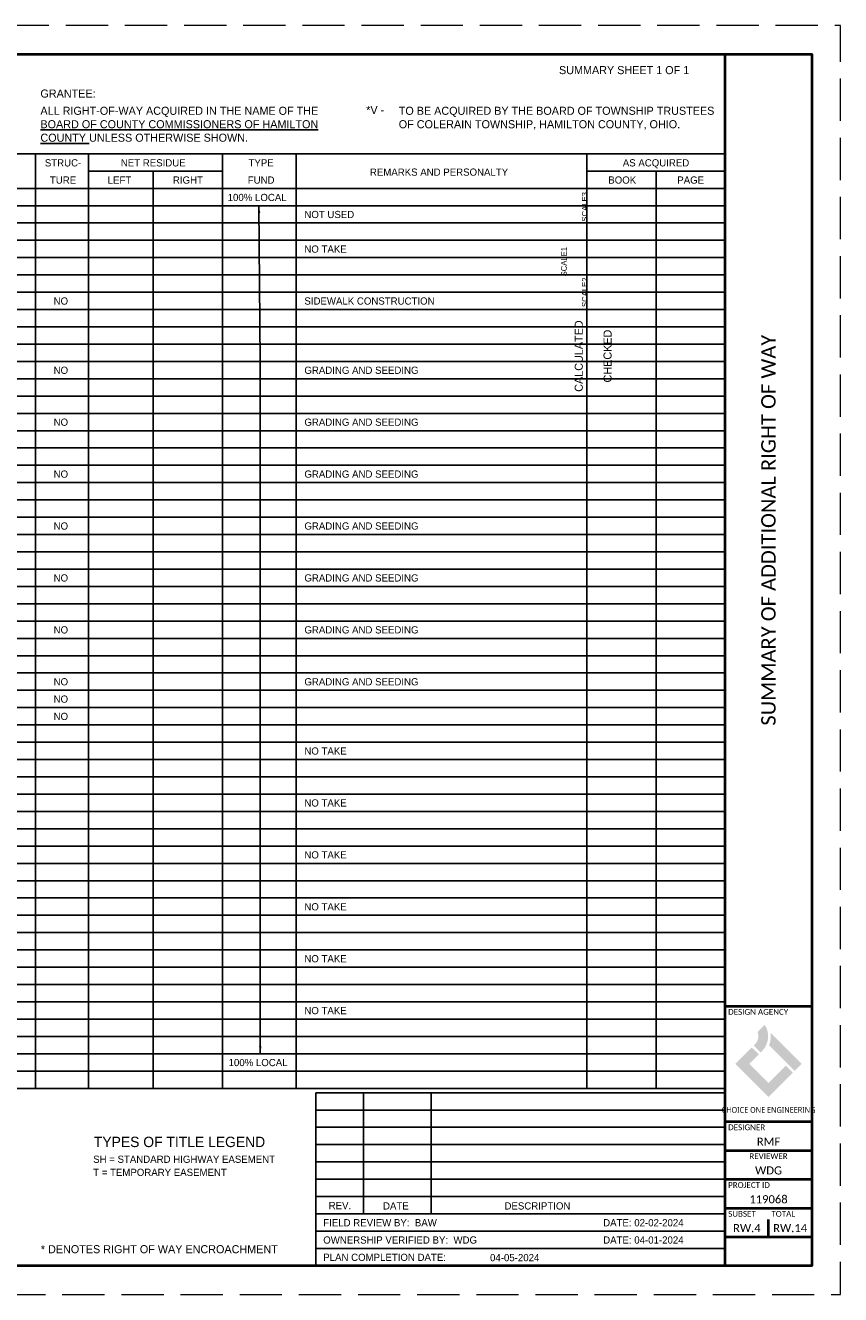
# Paper-space layout 'Layout1' of a CAD drawing. Header units: feet. Extents: x -1.5 to 49.6, y -1.1 to 21.4.
# Tile 2 of 3: x 18.4 to 32.5, y -0.6 to 21.4. Entities that reach past the tile are written whole.
import ezdxf
from ezdxf.enums import TextEntityAlignment as Align

# ---------------------------------------------------------------- set-up
doc = ezdxf.new("R2010")
doc.units = ezdxf.units.FT
doc.header["$MEASUREMENT"] = 0
doc.linetypes.add('DGN Style 3', pattern=[1.025364, 0.732403, -0.292961])
doc.linetypes.add('OhDOT_USTN3', pattern=[0.22, 0.165, -0.055])
for name, color, linetype in [('SH_Border', 7, 'Continuous'), ('SH_Data', 1, 'Continuous'), ('SHEET', 7, 'Continuous')]:
    doc.layers.add(name, color=color, linetype=linetype)
doc.layers.add('SH_Cut_Line', color=7, linetype='OhDOT_USTN3', lineweight=0, plot=False)
doc.layers.add('ST_Text', color=7, linetype='Continuous', lineweight=13)
doc.styles.add('ONE1', font='trebuc.ttf')
doc.styles.add('Slanted-Normal', font='font31.shx', dxfattribs={"height": 0.14})
doc.styles.get("Standard").update_dxf_attribs({"font": 'arial.ttf'})
doc.styles.add('Straight-Normal', font='font30.shx', dxfattribs={"height": 0.14})
doc.styles.add('Style-Calibri', font='calibri.ttf')
doc.styles.add('Text - LeftTop 0.1', font='arial.ttf', dxfattribs={"height": 0.1})
doc.dimstyles.get("Standard").update_dxf_attribs({"dimtxt": 0.18, "dimasz": 0.18, "dimexe": 0.18, "dimexo": 0.0625, "dimgap": 0.09, "dimtad": 0, "dimtih": 1, "dimtoh": 1, "dimdec": 4, "dimzin": 0, "dimdsep": 46, "dimtxsty": 'Standard', "dimcen": 0.09, "dimadec": 0, "dimazin": 0, "dimtfac": 1, "dimtdec": 4, "dimtofl": 0, "dimtmove": 0, "dimatfit": 3, "dimfxl": 1, "dimtolj": 1, "dimtzin": 0, "dimarcsym": 0})

psp = doc.layouts.get("Layout1")

# ---------------------------------------------------------------- hatches: boundary and pattern name
at = {"layer": 'SH_Data', "true_color": 0x82bc00}
h = psp.add_hatch(color=62, dxfattribs=at)
h.dxf.hatch_style = 1
h.set_gradient(color1=(124, 43, 133), color2=(85, 50, 120), rotation=315, tint=1)
h.paths.add_polyline_path([(31.06, 3.925), (31.185, 4.051, -0.353311), (31.137, 3.595), (31.113, 3.571), (30.992, 3.691), (31.017, 3.716, 0.299693)])
h.paths.add_polyline_path([(31.285, 3.914, -0.134467), (31.259, 3.699), (31.583, 3.375), (31.703, 3.255), (31.824, 3.375)])
at = {"layer": 'SH_Data', "true_color": 0x94d500}
h = psp.add_hatch(color=62, dxfattribs=at)
h.dxf.hatch_style = 1
h.paths.add_polyline_path([(31.081, 3.539), (30.96, 3.659), (30.676, 3.375), (30.917, 3.375)])
h.paths.add_polyline_path([(31.671, 3.223), (31.551, 3.343), (31.25, 3.042), (31.25, 2.801)])
at = {"layer": 'SH_Data', "true_color": 0x82bc00}
h = psp.add_hatch(color=62, dxfattribs=at)
h.dxf.hatch_style = 1
h.paths.add_polyline_path([(30.917, 3.375), (30.676, 3.375), (31.25, 2.801), (31.25, 3.042)])

# ---------------------------------------------------------------- linework, layer by layer
at = {"layer": 'SH_Border', "color": 7, "linetype": 'Continuous', "lineweight": 40}
for p, q in [((30.5, -0.125), (30.5, 20.875)), ((30.5, 4.375), (32, 4.375)), ((30.5, 2.375), (32, 2.375)), ((30.5, 1.875), (32, 1.875)), ((30.5, 1.375), (32, 1.375)), ((30.5, 0.875), (32, 0.875)), ((30.5, 0.375), (32, 0.375))]:
    psp.add_line(p, q, dxfattribs=at)
at = {"layer": 'SH_Border', "color": 7, "linetype": 'Continuous'}
for p, q in [((0, 19.15), (30.5, 19.15)), ((18.543, 2.95), (18.543, 19.15)), ((19.463, 2.95), (19.463, 19.15)), ((21.784, 2.95), (21.784, 19.15)), ((23.063, 2.95), (23.063, 19.15)), ((28.1, 2.95), (28.1, 19.15)), ((19.463, 18.85), (21.784, 18.85)), ((20.584, 2.95), (20.584, 18.85)), ((28.1, 18.85), (30.5, 18.85)), ((29.3, 2.95), (29.3, 18.85)), ((0, 18.55), (30.5, 18.55)), ((30.5, 2.95), (0, 2.95)), ((23.401, 2.875), (30.5, 2.875)), ((24.226, 0.775), (24.226, 2.875)), ((25.401, 0.775), (25.401, 2.875)), ((23.401, 1.975), (30.5, 1.975)), ((23.401, 0.475), (30.5, 0.475)), ((23.401, 0.175), (30.5, 0.175))]:
    psp.add_line(p, q, dxfattribs=at)
at = {"layer": 'SH_Border'}
for p, q in [((23.401, 2.575), (30.5, 2.575)), ((23.401, 2.275), (30.5, 2.275)), ((23.401, 1.675), (30.5, 1.675)), ((23.401, 1.375), (30.5, 1.375)), ((23.401, 1.075), (30.5, 1.075)), ((23.401, 0.775), (30.5, 0.775))]:
    psp.add_line(p, q, dxfattribs=at)
at = {"layer": 'SH_Border', "color": 7, "linetype": 'Continuous', "lineweight": 40, "flags": 128}
psp.add_lwpolyline([(0, 20.875), (32, 20.875), (32, -0.125), (0, -0.125), (0, 20.875)], close=True, dxfattribs=at)
at = {"layer": 'SH_Cut_Line', "color": 7, "linetype": 'DGN Style 3', "lineweight": 0, "flags": 128}
psp.add_lwpolyline([(-1.5, -0.625), (32.5, -0.625), (32.5, 21.375), (-1.5, 21.375), (-1.5, -0.625)], close=True, dxfattribs=at)
at = {"layer": 'SH_Data', "color": 1}
for p, q in [((0, 18.25), (30.5, 18.25)), ((0, 17.95), (30.5, 17.95)), ((0, 17.65), (30.5, 17.65)), ((0, 17.35), (30.5, 17.35)), ((0, 17.05), (30.5, 17.05)), ((0, 16.75), (30.5, 16.75)), ((0, 16.45), (30.5, 16.45)), ((0, 16.15), (30.5, 16.15)), ((0, 15.85), (30.5, 15.85)), ((0, 15.55), (30.5, 15.55)), ((0, 15.25), (30.5, 15.25)), ((0, 14.95), (30.5, 14.95)), ((0, 14.65), (30.5, 14.65)), ((0, 14.35), (30.5, 14.35)), ((0, 14.05), (30.5, 14.05)), ((0, 13.75), (30.5, 13.75)), ((0, 13.45), (30.5, 13.45)), ((0, 13.15), (30.5, 13.15)), ((0, 12.85), (30.5, 12.85)), ((0, 12.55), (30.5, 12.55)), ((0, 12.25), (30.5, 12.25)), ((0, 11.95), (30.5, 11.95)), ((0, 11.65), (30.5, 11.65)), ((0, 11.35), (30.5, 11.35)), ((0, 11.05), (30.5, 11.05)), ((0, 10.75), (30.5, 10.75)), ((0, 10.45), (30.5, 10.45)), ((0, 10.15), (30.5, 10.15)), ((0, 9.85), (30.5, 9.85)), ((0, 9.25), (30.5, 9.25)), ((0, 8.95), (30.5, 8.95)), ((0, 8.65), (30.5, 8.65)), ((0, 8.35), (30.5, 8.35)), ((0, 8.05), (30.5, 8.05)), ((0, 7.75), (30.5, 7.75)), ((0, 7.45), (30.5, 7.45)), ((0, 7.15), (30.5, 7.15)), ((0, 6.85), (30.5, 6.85)), ((0, 6.55), (30.5, 6.55)), ((0, 6.25), (30.5, 6.25)), ((0, 5.95), (30.5, 5.95)), ((0, 5.65), (30.5, 5.65)), ((0, 5.35), (30.5, 5.35)), ((0, 5.05), (30.5, 5.05)), ((0, 4.75), (30.5, 4.75)), ((0, 4.45), (30.5, 4.45)), ((0, 4.15), (30.5, 4.15)), ((0, 3.85), (30.5, 3.85)), ((0, 3.55), (30.5, 3.55)), ((0, 3.25), (30.5, 3.25))]:
    psp.add_line(p, q, dxfattribs=at)
at = {"layer": 'SH_Data'}
psp.add_line((0, 9.55), (30.5, 9.55), dxfattribs=at)
at = {"layer": 'SH_Data', "color": 7, "lineweight": 40}
psp.add_line((31.25, 0.375), (31.25, 0.675), dxfattribs=at)
at = {"layer": 'SHEET'}
for p, q in [((23.401, -0.125), (23.401, 2.875)), ((24.575, -0.125), (30.5, -0.125))]:
    psp.add_line(p, q, dxfattribs=at)

# ---------------------------------------------------------------- texts
at = {"layer": 'SH_Data', "color": 1, "style": 'Slanted-Normal'}
for s, height, p in [('GRANTEE:', 0.14, (18.628, 20.123)), ('*V -', 0.14, (24.276, 19.838)), ('100%%% LOCAL', 0.125, (21.874, 18.33)), ('NOT USED', 0.125, (23.204, 18.035)), ('NO TAKE', 0.125, (23.204, 17.435)), ('NO TAKE', 0.125, (23.204, 8.735)), ('NO TAKE', 0.125, (23.204, 7.835)), ('NO TAKE', 0.125, (23.204, 6.935)), ('NO TAKE', 0.125, (23.204, 6.035)), ('NO TAKE', 0.125, (23.204, 5.135)), ('100%%% LOCAL', 0.125, (21.89, 3.335))]:
    psp.add_text(s, height=height, dxfattribs=at).set_placement(p)
for s, p in [('STRUC-', (19.02, 18.93)), ('NET RESIDUE', (20.584, 18.93)), ('TYPE', (22.454, 18.93)), ('AS ACQUIRED', (29.3, 18.93)), ('TURE', (19.02, 18.632)), ('LEFT', (19.998, 18.632)), ('RIGHT', (21.185, 18.632)), ('FUND', (22.454, 18.632)), ('REMARKS AND PERSONALTY', (25.538, 18.769)), ('BOOK', (28.714, 18.632)), ('PAGE', (29.901, 18.632))]:
    psp.add_text(s, height=0.125, dxfattribs=at).set_placement(p, align=Align.CENTER)
at = {"layer": 'SH_Data', "style": 'Slanted-Normal'}
for s, p in [('NO', (18.982, 16.535)), ('NO', (18.982, 15.335)), ('NO', (18.982, 14.435)), ('NO', (18.982, 13.535)), ('NO', (18.982, 12.635)), ('NO', (18.982, 11.735)), ('NO', (18.982, 10.835)), ('NO', (18.982, 9.935)), ('NO', (18.982, 9.635)), ('NO', (18.982, 9.335)), ('REV.', (23.82, 0.856)), ('DATE', (24.79, 0.85)), ('DESCRIPTION', (27.244, 0.85)), ('04-05-2024', (26.85, -0.046))]:
    psp.add_text(s, height=0.125, dxfattribs=at).set_placement(p, align=Align.CENTER)
for s, height, p in [('SIDEWALK CONSTRUCTION', 0.125, (23.204, 16.535)), ('GRADING AND SEEDING', 0.125, (23.204, 15.335)), ('GRADING AND SEEDING', 0.125, (23.204, 14.435)), ('GRADING AND SEEDING', 0.125, (23.204, 13.535)), ('GRADING AND SEEDING', 0.125, (23.204, 12.635)), ('GRADING AND SEEDING', 0.125, (23.204, 11.735)), ('GRADING AND SEEDING', 0.125, (23.204, 10.835)), ('GRADING AND SEEDING', 0.125, (23.204, 9.935)), ('NO TAKE', 0.125, (23.204, 4.235)), ('TYPES OF TITLE LEGEND', 0.18, (19.555, 1.932)), ('SH = STANDARD HIGHWAY EASEMENT', 0.125, (19.542, 1.659)), ('T = TEMPORARY EASEMENT', 0.125, (19.542, 1.432)), ('FIELD REVIEW BY:  BAW', 0.125, (23.531, 0.559)), ('DATE: 02-02-2024', 0.125, (28.384, 0.559)), ('OWNERSHIP VERIFIED BY:  WDG', 0.125, (23.531, 0.259)), ('DATE: 04-01-2024', 0.125, (28.384, 0.259)), ('PLAN COMPLETION DATE:', 0.125, (23.531, -0.041))]:
    psp.add_text(s, height=height, dxfattribs=at).set_placement(p)
at = {"layer": 'SH_Data', "style": 'ONE1', "width": 0.85}
psp.add_text('CHOICE ONE ENGINEERING', height=0.1, dxfattribs=at).set_placement((31.25, 2.527), align=Align.CENTER)
at = {"layer": 'SH_Data', "color": 1, "char_height": 0.14, "attachment_point": 1, "style": 'Slanted-Normal'}
for s, insert, width in [('SUMMARY SHEET 1 OF 1', (27.618, 20.67), 4.39863), ('ALL RIGHT-OF-WAY ACQUIRED IN THE NAME OF THE \\P{\\LBOARD OF COUNTY COMMISSIONERS OF HAMILTON COUNTY} UNLESS OTHERWISE SHOWN. ', (18.628, 19.965), 5.6294), ('TO BE ACQUIRED BY THE BOARD OF TOWNSHIP TRUSTEES OF COLERAIN TOWNSHIP, HAMILTON COUNTY, OHIO.', (24.84, 19.965), 5.6294), ('* DENOTES RIGHT OF WAY ENCROACHMENT', (18.635, 0.232), 6.21059)]:
    psp.add_mtext(s, dxfattribs=dict(at, insert=insert, width=width))
at = {"layer": 'SH_Data', "linetype": 'Continuous', "char_height": 0.1, "line_spacing_factor": 0.6, "style": 'Text - LeftTop 0.1'}
for s, insert, attachment_point in [('\\fCalibri|b0|i0|c00|p39;DESIGN AGENCY', (30.55, 4.325), 1), ('\\fCalibri|b0|i0|c00|p39;DESIGNER', (30.55, 2.325), 1), ('\\fCalibri|b0|i0|c00|p39;REVIEWER', (31.25, 1.825), 2), ('\\fCalibri|b0|i0|c00|p39;PROJECT ID', (30.55, 1.325), 1), ('\\fCalibri|b0|i0|c00|p39;SUBSET', (30.55, 0.825), 1), ('\\fCalibri|b0|i0|c00|p39;TOTAL', (31.3, 0.825), 1)]:
    psp.add_mtext(s, dxfattribs=dict(at, insert=insert, attachment_point=attachment_point))
at = {"layer": 'SH_Data', "style": 'Straight-Normal', "flags": 8}
for tag, text, p in [('SCALE3', '40', (28.066, 18.23)), ('SCALE2', '10', (28.066, 16.75))]:
    psp.add_attdef(tag, text=text, height=0.1, rotation=90, dxfattribs=at).set_placement(p, align=Align.MIDDLE_CENTER)
psp.add_attdef('SCALE1', text='20', height=0.1, rotation=90, dxfattribs=at).set_placement((27.784, 17.28), align=Align.BOTTOM_CENTER)
at = {"layer": 'SH_Data', "style": 'Straight-Normal'}
for tag, text, p in [('CALCULATED', 'CALCULATED', (28.072, 15.643)), ('CHECKED', 'CHECKED', (28.572, 15.643))]:
    psp.add_attdef(tag, text=text, height=0.14, rotation=90, dxfattribs=at).set_placement(p, align=Align.BOTTOM_CENTER)
at = {"layer": 'ST_Text', "color": 7, "linetype": 'Continuous', "lineweight": 0, "insert": (31.25, 12.625), "char_height": 0.25, "attachment_point": 5, "rotation": 90, "line_spacing_factor": 0.6, "style": 'Style-Calibri'}
psp.add_mtext('SUMMARY OF ADDITIONAL RIGHT OF WAY', dxfattribs=at)
at = {"layer": 'ST_Text', "color": 7, "linetype": 'Continuous', "lineweight": 0, "char_height": 0.14, "attachment_point": 5, "line_spacing_factor": 0.6, "style": 'Style-Calibri'}
for s, insert in [('RMF', (31.25, 2.027)), ('WDG', (31.25, 1.527)), ('119068', (31.25, 1.027)), ('RW.4', (30.875, 0.527)), ('RW.14', (31.625, 0.527))]:
    psp.add_mtext(s, dxfattribs=dict(at, insert=insert))

# ---------------------------------------------------------------- leaders
at = {"layer": 'SH_Data', "color": 1}
for points in [[(22.417, 18.25), (22.44, 15.55)], [(22.439, 3.55), (22.44, 15.85)]]:
    psp.add_leader(points, dimstyle='Standard', override={"dimscale": 0.7, "dimgap": 0.09, "dimtad": 0}, dxfattribs=at)

doc.saveas('drawing.dxf')
